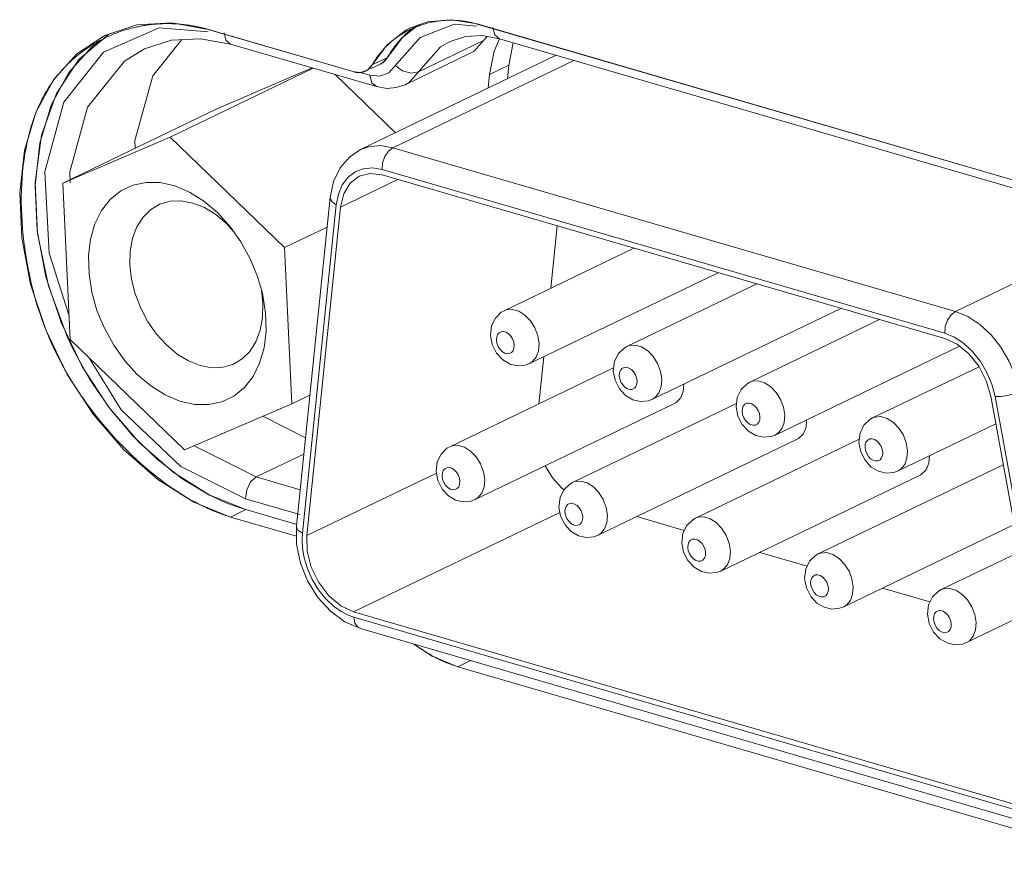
# Model space of a CAD drawing. Header units: millimetres. Extents: x 3925 to 5043, y -86 to 778.
# Tile 116 of 256: x 4553.59 to 4557.79, y 118.08 to 121.65. Entities that reach past the tile are written whole.
import ezdxf

# ---------------------------------------------------------------- set-up
doc = ezdxf.new("R2010")
doc.units = ezdxf.units.MM
doc.header["$LTSCALE"] = 46.255
for name, color, linetype in [('792-87203-MODXF_CONTINUOUS_LINE', 7, 'CONTINUOUS'), ('85-005AGG408DXF_CONTINUOUS_LINE', 7, 'CONTINUOUS'), ('H30-IO-SHIELDXF_CONTINUOUS_LINE', 7, 'CONTINUOUS'), ('H30K-IO-LABEDXF_CONTINUOUS_LINE', 7, 'CONTINUOUS'), ('H30K-REAR-CODXF_CONTINUOUS_LINE', 7, 'CONTINUOUS'), ('LABEL-IO-H30DXF_CONTINUOUS_LINE', 7, 'CONTINUOUS')]:
    doc.layers.add(name, color=color, linetype=linetype)

msp = doc.modelspace()

# ---------------------------------------------------------------- linework, layer by layer
at = {"layer": '792-87203-MODXF_CONTINUOUS_LINE', "color": 7, "linetype": 'Continuous', "lineweight": 0}
for p, q in [((4555.8774, 121.5027), (4555.0437, 121.101)), ((4555.9527, 121.4808), (4555.1808, 121.1089)), ((4557.579, 120.4113), (4555.1808, 121.1089)), ((4557.5333, 120.3184), (4555.135, 121.016)), ((4555.136, 120.9929), (4557.5343, 120.2954)), ((4555.2022, 120.9737), (4554.9587, 120.8563)), ((4554.9143, 120.897), (4554.7705, 119.4971)), ((4554.9399, 120.8657), (4554.7961, 119.4659)), ((4554.8149, 119.4564), (4554.9587, 120.8563)), ((4555.8543, 120.5104), (4555.8816, 120.7761)), ((4558.2502, 120.7347), (4557.579, 120.4113)), ((4556.2085, 120.681), (4555.6553, 120.4145)), ((4556.5676, 120.5765), (4555.7638, 120.1893)), ((4556.7321, 120.5287), (4556.1789, 120.2622)), ((4557.0912, 120.4243), (4556.2874, 120.037)), ((4557.2556, 120.3764), (4556.7025, 120.1099)), ((4555.5968, 120.3094), (4555.6045, 120.2702)), ((4557.5967, 120.2632), (4556.811, 119.8847)), ((4555.8038, 120.0182), (4555.8243, 120.2184)), ((4556.1221, 120.1716), (4555.4237, 119.835)), ((4556.1204, 120.1571), (4556.1281, 120.1179)), ((4557.6794, 120.176), (4557.2261, 119.9576)), ((4557.7292, 120.0505), (4558.0075, 118.5279)), ((4558.0259, 118.5265), (4557.7477, 120.0491)), ((4556.3812, 120.0189), (4555.5322, 119.6098)), ((4556.6457, 120.0193), (4555.9473, 119.6827)), ((4556.644, 120.0048), (4556.6516, 119.9656)), ((4557.7507, 119.9329), (4557.3346, 119.7324)), ((4556.9048, 119.8666), (4556.0558, 119.4575)), ((4557.1693, 119.867), (4556.4709, 119.5304)), ((4557.1676, 119.8525), (4557.1752, 119.8133)), ((4555.3652, 119.73), (4555.3728, 119.6907)), ((4557.7827, 119.758), (4556.9945, 119.3781)), ((4555.3667, 119.7223), (4554.8149, 119.4564)), ((4557.4284, 119.7143), (4556.5794, 119.3052)), ((4555.8888, 119.5777), (4555.8964, 119.5384)), ((4555.8932, 119.5552), (4555.0136, 119.1314)), ((4556.4233, 119.4783), (4556.221, 119.5371)), ((4557.8293, 119.5029), (4557.103, 119.1529)), ((4556.4124, 119.4254), (4556.42, 119.3861)), ((4556.9469, 119.326), (4556.7446, 119.3848)), ((4557.8506, 119.3861), (4557.5181, 119.2259)), ((4556.936, 119.2731), (4556.9436, 119.2338)), ((4557.4704, 119.1737), (4557.2682, 119.2325)), ((4557.8338, 118.3111), (4555.0136, 119.1314)), ((4555.0146, 119.1083), (4557.8349, 118.288)), ((4557.4596, 119.1208), (4557.4672, 119.0816)), ((4557.8973, 119.1311), (4557.6266, 119.0006)), ((4554.9769, 119.0883), (4555.0427, 119.0599)), ((4555.0427, 119.0599), (4557.8629, 118.2396))]:
    msp.add_line(p, q, dxfattribs=at)
for points in [[(4555.1808, 121.1089), (4555.1287, 121.1177), (4555.0792, 121.1134), (4555.0437, 121.101)], [(4555.0437, 121.101), (4554.9961, 121.0693), (4554.957, 121.0237), (4554.9289, 120.9653), (4554.9143, 120.897)], [(4555.135, 121.016), (4555.1375, 121.0443), (4555.1471, 121.0719), (4555.1623, 121.0946), (4555.1808, 121.1089)], [(4555.135, 121.016), (4555.0941, 121.023), (4555.0552, 121.0196), (4555.0199, 121.006), (4554.9896, 120.9827), (4554.9656, 120.9506), (4554.9488, 120.9111), (4554.9399, 120.8657)], [(4554.9587, 120.8563), (4554.9721, 120.9127), (4554.9991, 120.9574), (4555.0382, 120.9873)], [(4555.0382, 120.9873), (4555.0844, 120.9991), (4555.136, 120.9929)], [(4554.9399, 120.8657), (4554.922, 120.8784), (4554.9143, 120.8926), (4554.9143, 120.897)], [(4555.6553, 120.4145), (4555.6435, 120.4077), (4555.618, 120.3833), (4555.6016, 120.3499), (4555.5968, 120.3094)], [(4555.8041, 120.2744), (4555.7988, 120.308), (4555.7862, 120.3411), (4555.7674, 120.3711), (4555.744, 120.3954), (4555.7178, 120.4122), (4555.6909, 120.42), (4555.6655, 120.4183), (4555.6553, 120.4145)], [(4557.5333, 120.3184), (4557.5358, 120.3467), (4557.5453, 120.3743), (4557.5605, 120.397), (4557.579, 120.4113)], [(4557.8519, 120.0684), (4557.8349, 120.1345), (4557.8082, 120.1987), (4557.773, 120.2587), (4557.7307, 120.3118), (4557.683, 120.3561), (4557.6317, 120.3897), (4557.579, 120.4113)], [(4555.6984, 120.2673), (4555.6963, 120.2807), (4555.6913, 120.2939), (4555.6838, 120.3059), (4555.6744, 120.3157), (4555.6639, 120.3224), (4555.6531, 120.3255), (4555.6429, 120.3248), (4555.6342, 120.3203), (4555.6276, 120.3125), (4555.6237, 120.3018), (4555.6228, 120.2893)], [(4557.7477, 120.0491), (4557.7343, 120.1009), (4557.7133, 120.1514), (4557.6856, 120.1985), (4557.6524, 120.2403), (4557.6149, 120.2751), (4557.5746, 120.3015), (4557.5333, 120.3184)], [(4555.6228, 120.2893), (4555.6249, 120.2758), (4555.6299, 120.2626), (4555.6374, 120.2506), (4555.6468, 120.2408), (4555.6573, 120.2341), (4555.6681, 120.231), (4555.6782, 120.2317), (4555.687, 120.2362), (4555.6935, 120.2441), (4555.6975, 120.2547), (4555.6984, 120.2673)], [(4555.7638, 120.1893), (4555.7755, 120.1966), (4555.792, 120.2163), (4555.8018, 120.243), (4555.8041, 120.2744)], [(4557.5343, 120.2954), (4557.5868, 120.2713), (4557.6361, 120.2312), (4557.6783, 120.1781), (4557.7102, 120.1163), (4557.7292, 120.0505)], [(4555.6045, 120.2702), (4555.6231, 120.2337), (4555.6497, 120.2052), (4555.6805, 120.1872), (4555.7128, 120.1797), (4555.7457, 120.1826), (4555.7638, 120.1892)], [(4556.1789, 120.2622), (4556.1671, 120.2554), (4556.1416, 120.231), (4556.1252, 120.1976), (4556.1204, 120.1571)], [(4556.3277, 120.1221), (4556.3224, 120.1557), (4556.3098, 120.1888), (4556.291, 120.2188), (4556.2676, 120.2431), (4556.2414, 120.2599), (4556.2145, 120.2677), (4556.1891, 120.266), (4556.1789, 120.2622)], [(4556.222, 120.115), (4556.2199, 120.1284), (4556.2148, 120.1417), (4556.2073, 120.1536), (4556.198, 120.1634), (4556.1875, 120.1701), (4556.1767, 120.1732), (4556.1665, 120.1725), (4556.1578, 120.168), (4556.1512, 120.1602), (4556.1473, 120.1495), (4556.1464, 120.137)], [(4556.1281, 120.1179), (4556.1467, 120.0815), (4556.1733, 120.0529), (4556.2041, 120.0349), (4556.2363, 120.0274), (4556.2693, 120.0303), (4556.2874, 120.0369)], [(4556.1464, 120.137), (4556.1485, 120.1235), (4556.1535, 120.1103), (4556.161, 120.0983), (4556.1704, 120.0885), (4556.1809, 120.0818), (4556.1917, 120.0787), (4556.2018, 120.0794), (4556.2106, 120.0839), (4556.2171, 120.0918), (4556.2211, 120.1024), (4556.222, 120.115)], [(4556.2874, 120.037), (4556.2991, 120.0443), (4556.3155, 120.064), (4556.3253, 120.0907), (4556.3277, 120.1221)], [(4556.7025, 120.1099), (4556.6907, 120.1032), (4556.6652, 120.0787), (4556.6488, 120.0453), (4556.644, 120.0048)], [(4556.8513, 119.9698), (4556.8459, 120.0034), (4556.8334, 120.0366), (4556.8146, 120.0665), (4556.7912, 120.0908), (4556.765, 120.1076), (4556.7381, 120.1154), (4556.7127, 120.1137), (4556.7025, 120.1099)], [(4556.3812, 120.0189), (4556.3868, 120.022), (4556.4065, 120.0414), (4556.4185, 120.0697), (4556.4212, 120.1014)], [(4557.7477, 120.0491), (4557.7726, 120.0492), (4557.8011, 120.053), (4557.829, 120.0597), (4557.8519, 120.0684)], [(4556.7456, 119.9627), (4556.7435, 119.9761), (4556.7384, 119.9894), (4556.7309, 120.0013), (4556.7216, 120.0111), (4556.711, 120.0178), (4556.7003, 120.0209), (4556.6901, 120.0202), (4556.6814, 120.0158), (4556.6748, 120.0079), (4556.6709, 119.9972), (4556.67, 119.9847)], [(4556.67, 119.9847), (4556.6721, 119.9712), (4556.6771, 119.958), (4556.6846, 119.946), (4556.694, 119.9363), (4556.7045, 119.9295), (4556.7153, 119.9264), (4556.7254, 119.9271), (4556.7342, 119.9316), (4556.7407, 119.9395), (4556.7446, 119.9501), (4556.7456, 119.9627)], [(4556.6516, 119.9656), (4556.6702, 119.9292), (4556.6969, 119.9007), (4556.7276, 119.8826), (4556.7599, 119.8751), (4556.7929, 119.878), (4556.811, 119.8846)], [(4556.811, 119.8847), (4556.8227, 119.892), (4556.8391, 119.9117), (4556.8489, 119.9384), (4556.8513, 119.9698)], [(4556.9048, 119.8666), (4556.9104, 119.8697), (4556.9301, 119.8891), (4556.9421, 119.9174), (4556.9448, 119.9491)], [(4557.2261, 119.9576), (4557.2143, 119.9509), (4557.1888, 119.9264), (4557.1724, 119.893), (4557.1676, 119.8525)], [(4557.3749, 119.8175), (4557.3695, 119.8511), (4557.357, 119.8843), (4557.3382, 119.9142), (4557.3148, 119.9386), (4557.2885, 119.9553), (4557.2616, 119.9631), (4557.2363, 119.9614), (4557.2261, 119.9576)], [(4557.2692, 119.8104), (4557.2671, 119.8238), (4557.262, 119.8371), (4557.2545, 119.8491), (4557.2451, 119.8588), (4557.2346, 119.8655), (4557.2239, 119.8686), (4557.2137, 119.8679), (4557.205, 119.8635), (4557.1984, 119.8556), (4557.1945, 119.8449), (4557.1936, 119.8324)], [(4555.4237, 119.835), (4555.4119, 119.8283), (4555.3864, 119.8038), (4555.37, 119.7705), (4555.3652, 119.73)], [(4555.5725, 119.6949), (4555.5671, 119.7286), (4555.5546, 119.7617), (4555.5358, 119.7916), (4555.5124, 119.816), (4555.4861, 119.8327), (4555.4592, 119.8406), (4555.4339, 119.8388), (4555.4237, 119.835)], [(4557.1752, 119.8133), (4557.1938, 119.7769), (4557.2205, 119.7484), (4557.2512, 119.7303), (4557.2835, 119.7228), (4557.3165, 119.7257), (4557.3346, 119.7324)], [(4557.1936, 119.8324), (4557.1957, 119.8189), (4557.2007, 119.8057), (4557.2082, 119.7937), (4557.2176, 119.784), (4557.2281, 119.7772), (4557.2389, 119.7741), (4557.249, 119.7748), (4557.2577, 119.7793), (4557.2643, 119.7872), (4557.2682, 119.7978), (4557.2692, 119.8104)], [(4557.3346, 119.7324), (4557.3463, 119.7398), (4557.3627, 119.7595), (4557.3725, 119.7861), (4557.3749, 119.8175)], [(4557.4284, 119.7143), (4557.434, 119.7174), (4557.4537, 119.7368), (4557.4657, 119.7651), (4557.4684, 119.7969)], [(4555.4668, 119.6878), (4555.4646, 119.7012), (4555.4596, 119.7145), (4555.4521, 119.7265), (4555.4427, 119.7362), (4555.4322, 119.7429), (4555.4215, 119.7461), (4555.4113, 119.7454), (4555.4026, 119.7409), (4555.396, 119.733), (4555.3921, 119.7224), (4555.3912, 119.7098)], [(4555.8305, 119.7536), (4555.8618, 119.7024), (4555.9015, 119.6578), (4555.9099, 119.6515)], [(4555.3728, 119.6907), (4555.3914, 119.6543), (4555.4181, 119.6258), (4555.4488, 119.6078), (4555.4811, 119.6002), (4555.514, 119.6032), (4555.5322, 119.6098)], [(4555.3912, 119.7098), (4555.3933, 119.6964), (4555.3983, 119.6831), (4555.4058, 119.6711), (4555.4152, 119.6614), (4555.4257, 119.6547), (4555.4365, 119.6515), (4555.4466, 119.6523), (4555.4553, 119.6567), (4555.4619, 119.6646), (4555.4658, 119.6753), (4555.4668, 119.6878)], [(4555.5322, 119.6098), (4555.5439, 119.6172), (4555.5603, 119.6369), (4555.5701, 119.6635), (4555.5725, 119.6949)], [(4556.0961, 119.5426), (4556.0907, 119.5763), (4556.0782, 119.6094), (4556.0594, 119.6393), (4556.036, 119.6637), (4556.0097, 119.6805), (4555.9828, 119.6883), (4555.9574, 119.6865), (4555.9473, 119.6828)], [(4555.9473, 119.6828), (4555.9355, 119.676), (4555.9099, 119.6515), (4555.8936, 119.6182), (4555.8888, 119.5777)], [(4555.9904, 119.5355), (4555.9882, 119.549), (4555.9832, 119.5622), (4555.9757, 119.5742), (4555.9663, 119.5839), (4555.9558, 119.5907), (4555.9451, 119.5938), (4555.9349, 119.5931), (4555.9262, 119.5886), (4555.9196, 119.5807), (4555.9157, 119.5701), (4555.9148, 119.5575)], [(4555.8964, 119.5384), (4555.915, 119.502), (4555.9417, 119.4735), (4555.9724, 119.4555), (4556.0047, 119.4479), (4556.0376, 119.4509), (4556.0558, 119.4575)], [(4555.9148, 119.5575), (4555.9169, 119.5441), (4555.9219, 119.5308), (4555.9294, 119.5188), (4555.9388, 119.5091), (4555.9493, 119.5024), (4555.9601, 119.4993), (4555.9702, 119.5), (4555.9789, 119.5044), (4555.9855, 119.5123), (4555.9894, 119.523), (4555.9904, 119.5355)], [(4556.0558, 119.4575), (4556.0674, 119.4649), (4556.0839, 119.4846), (4556.0937, 119.5112), (4556.0961, 119.5426)], [(4556.4709, 119.5305), (4556.4591, 119.5237), (4556.4335, 119.4992), (4556.4172, 119.4659), (4556.4124, 119.4254)], [(4556.6196, 119.3903), (4556.6143, 119.424), (4556.6018, 119.4571), (4556.583, 119.4871), (4556.5596, 119.5114), (4556.5333, 119.5282), (4556.5064, 119.536), (4556.481, 119.5342), (4556.4709, 119.5305)], [(4554.7705, 119.4971), (4554.7709, 119.4191), (4554.7871, 119.3393), (4554.8178, 119.2628), (4554.8611, 119.193), (4554.9151, 119.1337), (4554.9769, 119.0883)], [(4554.7961, 119.4659), (4554.7783, 119.4785), (4554.7706, 119.4928), (4554.7705, 119.4971)], [(4554.7961, 119.4659), (4554.7947, 119.4385), (4554.7966, 119.4027), (4554.8036, 119.3611), (4554.8171, 119.3158), (4554.8376, 119.2694), (4554.8641, 119.2255), (4554.8952, 119.1868), (4554.9283, 119.1554), (4554.9609, 119.1323), (4554.9903, 119.1171), (4555.0146, 119.1083)], [(4555.0136, 119.1314), (4554.9589, 119.1568), (4554.908, 119.1996), (4554.865, 119.256), (4554.8336, 119.3213), (4554.8164, 119.39), (4554.8149, 119.4564)], [(4556.514, 119.3832), (4556.5118, 119.3967), (4556.5068, 119.4099), (4556.4993, 119.4219), (4556.4899, 119.4317), (4556.4794, 119.4384), (4556.4687, 119.4415), (4556.4585, 119.4408), (4556.4498, 119.4363), (4556.4432, 119.4284), (4556.4393, 119.4178), (4556.4383, 119.4052)], [(4556.4383, 119.4052), (4556.4405, 119.3918), (4556.4455, 119.3785), (4556.453, 119.3666), (4556.4624, 119.3568), (4556.4729, 119.3501), (4556.4837, 119.347), (4556.4938, 119.3477), (4556.5025, 119.3521), (4556.5091, 119.36), (4556.513, 119.3707), (4556.514, 119.3832)], [(4556.42, 119.3861), (4556.4386, 119.3497), (4556.4653, 119.3212), (4556.496, 119.3032), (4556.5283, 119.2957), (4556.5612, 119.2986), (4556.5794, 119.3052)], [(4556.5794, 119.3052), (4556.591, 119.3126), (4556.6075, 119.3323), (4556.6173, 119.3589), (4556.6196, 119.3903)], [(4556.9945, 119.3782), (4556.9827, 119.3714), (4556.9571, 119.347), (4556.9407, 119.3136), (4556.936, 119.2731)], [(4557.1432, 119.238), (4557.1379, 119.2717), (4557.1254, 119.3048), (4557.1066, 119.3348), (4557.0832, 119.3591), (4557.0569, 119.3759), (4557.03, 119.3837), (4557.0046, 119.3819), (4556.9945, 119.3782)], [(4557.0376, 119.2309), (4557.0354, 119.2444), (4557.0304, 119.2576), (4557.0229, 119.2696), (4557.0135, 119.2794), (4557.003, 119.2861), (4556.9922, 119.2892), (4556.9821, 119.2885), (4556.9734, 119.284), (4556.9668, 119.2761), (4556.9629, 119.2655), (4556.9619, 119.2529)], [(4556.9436, 119.2338), (4556.9622, 119.1974), (4556.9889, 119.1689), (4557.0196, 119.1509), (4557.0519, 119.1434), (4557.0848, 119.1463), (4557.1029, 119.1529)], [(4556.9619, 119.2529), (4556.9641, 119.2395), (4556.9691, 119.2262), (4556.9766, 119.2143), (4556.986, 119.2045), (4556.9965, 119.1978), (4557.0072, 119.1947), (4557.0174, 119.1954), (4557.0261, 119.1999), (4557.0327, 119.2077), (4557.0366, 119.2184), (4557.0376, 119.2309)], [(4557.103, 119.1529), (4557.1146, 119.1603), (4557.1311, 119.18), (4557.1409, 119.2066), (4557.1432, 119.238)], [(4557.5181, 119.2259), (4557.5062, 119.2191), (4557.4807, 119.1947), (4557.4643, 119.1613), (4557.4596, 119.1208)], [(4557.6668, 119.0858), (4557.6615, 119.1194), (4557.649, 119.1525), (4557.6302, 119.1825), (4557.6068, 119.2068), (4557.5805, 119.2236), (4557.5536, 119.2314), (4557.5282, 119.2297), (4557.5181, 119.2259)], [(4555.0146, 119.1083), (4555.0196, 119.0836), (4555.0312, 119.0662), (4555.0427, 119.0599)], [(4557.5611, 119.0786), (4557.559, 119.0921), (4557.554, 119.1053), (4557.5465, 119.1173), (4557.5371, 119.1271), (4557.5266, 119.1338), (4557.5158, 119.1369), (4557.5057, 119.1362), (4557.497, 119.1317), (4557.4904, 119.1238), (4557.4865, 119.1132), (4557.4855, 119.1006)], [(4557.4855, 119.1006), (4557.4877, 119.0872), (4557.4927, 119.074), (4557.5002, 119.062), (4557.5096, 119.0522), (4557.5201, 119.0455), (4557.5308, 119.0424), (4557.541, 119.0431), (4557.5497, 119.0476), (4557.5563, 119.0554), (4557.5602, 119.0661), (4557.5611, 119.0786)], [(4557.4672, 119.0816), (4557.4858, 119.0451), (4557.5125, 119.0166), (4557.5432, 118.9986), (4557.5755, 118.9911), (4557.6084, 118.994), (4557.6265, 119.0006)], [(4557.6266, 119.0006), (4557.6382, 119.008), (4557.6547, 119.0277), (4557.6645, 119.0544), (4557.6668, 119.0858)]]:
    msp.add_lwpolyline(points, dxfattribs=at)
at = {"layer": '85-005AGG408DXF_CONTINUOUS_LINE', "color": 7, "linetype": 'Continuous', "lineweight": 0}
for p, q in [((4554.4277, 121.273), (4554.8379, 121.4486)), ((4554.2318, 121.154), (4554.8412, 121.4477)), ((4554.9351, 121.4204), (4555.192, 121.1725)), ((4553.7746, 120.9583), (4554.4277, 121.273)), ((4553.7746, 120.9583), (4554.2318, 121.154)), ((4554.2318, 121.154), (4554.7197, 120.6834)), ((4553.8053, 120.2919), (4553.7746, 120.9583)), ((4554.4721, 120.7856), (4554.4261, 120.8242)), ((4554.4896, 120.7702), (4554.4331, 120.8325)), ((4554.5021, 120.7526), (4554.4721, 120.7856)), ((4554.5336, 120.708), (4554.4896, 120.7702)), ((4554.7197, 120.6834), (4554.9013, 120.7709)), ((4554.7197, 120.6834), (4554.7504, 120.017)), ((4554.6277, 120.4445), (4554.6209, 120.5035)), ((4554.2932, 119.8213), (4553.8053, 120.2919)), ((4554.7504, 120.017), (4554.8277, 120.0543)), ((4554.7504, 120.017), (4554.2932, 119.8213))]:
    msp.add_line(p, q, dxfattribs=at)
for points in [[(4554.4331, 120.8325), (4554.3752, 120.8815), (4554.3141, 120.9197), (4554.2517, 120.9461), (4554.1895, 120.9601), (4554.1294, 120.9611), (4554.0728, 120.9493), (4554.0215, 120.9248), (4553.9767, 120.8884), (4553.9397, 120.8411), (4553.9115, 120.7841), (4553.8929, 120.7191), (4553.8844, 120.6477), (4553.8862, 120.572), (4553.8982, 120.494), (4553.9202, 120.4158), (4553.9516, 120.3396), (4553.9914, 120.2674), (4554.0386, 120.2012), (4554.0919, 120.1428)], [(4554.1813, 120.8648), (4554.1497, 120.8453), (4554.1167, 120.8127), (4554.0906, 120.7715), (4554.0722, 120.7229), (4554.0621, 120.6683), (4554.0606, 120.6095), (4554.0677, 120.5481), (4554.0831, 120.4861), (4554.1066, 120.4253), (4554.1372, 120.3676), (4554.1741, 120.3148), (4554.2162, 120.2684)], [(4554.4261, 120.8242), (4554.3777, 120.8537), (4554.3282, 120.8733), (4554.2792, 120.8823), (4554.2322, 120.8806), (4554.1886, 120.8681), (4554.1813, 120.8648)], [(4554.625, 120.4893), (4554.6048, 120.5595), (4554.5734, 120.6358), (4554.5336, 120.708)], [(4554.0919, 120.1428), (4554.1498, 120.0938), (4554.2109, 120.0556), (4554.2733, 120.0292), (4554.3355, 120.0152), (4554.3956, 120.0142), (4554.4522, 120.0261), (4554.5035, 120.0505), (4554.5483, 120.0869), (4554.5853, 120.1342), (4554.6135, 120.1912), (4554.6321, 120.2562), (4554.6406, 120.3276), (4554.6388, 120.4033), (4554.6267, 120.4813), (4554.625, 120.4893)], [(4554.5069, 120.1892), (4554.5386, 120.2087), (4554.5716, 120.2412), (4554.5976, 120.2824), (4554.616, 120.3311), (4554.6261, 120.3857), (4554.6277, 120.4445)], [(4554.2162, 120.2684), (4554.2621, 120.2298), (4554.3106, 120.2003), (4554.3601, 120.1807), (4554.4091, 120.1717), (4554.4561, 120.1734), (4554.4997, 120.1859), (4554.5069, 120.1892)]]:
    msp.add_lwpolyline(points, dxfattribs=at)
at = {"layer": 'H30-IO-SHIELDXF_CONTINUOUS_LINE', "color": 7, "linetype": 'Continuous', "lineweight": 0}
for p, q in [((4555.6356, 121.573), (4555.6131, 121.52)), ((4555.694, 121.556), (4555.6751, 121.4603)), ((4555.6131, 121.52), (4555.5935, 121.4209)), ((4555.6751, 121.4603), (4555.5935, 121.4209)), ((4555.6692, 121.4024), (4555.6751, 121.4603)), ((4555.5875, 121.363), (4555.5935, 121.4209))]:
    msp.add_line(p, q, dxfattribs=at)
at = {"layer": 'H30K-IO-LABEDXF_CONTINUOUS_LINE', "color": 7, "linetype": 'Continuous', "lineweight": 0}
for p, q in [((4555.327, 121.6395), (4555.3398, 121.6426)), ((4555.4322, 121.6522), (4555.4488, 121.6516)), ((4555.5269, 121.6396), (4555.5404, 121.636)), ((4555.5404, 121.636), (4557.9387, 120.9384)), ((4554.3914, 121.6137), (4555.016, 121.4321)), ((4555.1148, 121.4958), (4555.1227, 121.5064)), ((4555.1227, 121.5064), (4555.131, 121.5167)), ((4555.131, 121.5167), (4555.1396, 121.5267)), ((4554.7707, 119.4536), (4554.4899, 119.5353)), ((4558.2785, 118.0769), (4555.4583, 118.8972))]:
    msp.add_line(p, q, dxfattribs=at)
for points in [[(4553.9553, 121.5772), (4553.9636, 121.5811), (4553.972, 121.5849), (4553.9804, 121.5886), (4553.9889, 121.5921), (4553.9974, 121.5955), (4554.006, 121.5988), (4554.0146, 121.602), (4554.0233, 121.605), (4554.032, 121.6079), (4554.0408, 121.6106), (4554.0496, 121.6133), (4554.0585, 121.6158), (4554.0674, 121.6182), (4554.0764, 121.6204), (4554.0854, 121.6225)], [(4554.0854, 121.6225), (4554.0903, 121.6236), (4554.0953, 121.6247), (4554.1003, 121.6257), (4554.1053, 121.6267), (4554.1103, 121.6276), (4554.1153, 121.6285), (4554.1203, 121.6294), (4554.1254, 121.6302)], [(4554.1254, 121.6302), (4554.1314, 121.6311), (4554.1375, 121.632), (4554.1436, 121.6328), (4554.1497, 121.6335), (4554.1558, 121.6342), (4554.1619, 121.6348), (4554.168, 121.6354), (4554.1742, 121.6359), (4554.1803, 121.6363), (4554.1865, 121.6367)], [(4554.1865, 121.6367), (4554.193, 121.637), (4554.1996, 121.6373), (4554.2061, 121.6375), (4554.2127, 121.6376), (4554.2193, 121.6377), (4554.2258, 121.6376), (4554.2324, 121.6376), (4554.239, 121.6374), (4554.2456, 121.6372), (4554.2522, 121.6369), (4554.2588, 121.6365), (4554.2655, 121.6361)], [(4554.2655, 121.6361), (4554.2716, 121.6356), (4554.2777, 121.635), (4554.2838, 121.6345), (4554.29, 121.6338), (4554.2961, 121.6331), (4554.3022, 121.6323), (4554.3084, 121.6314), (4554.3145, 121.6305), (4554.3206, 121.6296), (4554.3267, 121.6285), (4554.3329, 121.6274), (4554.339, 121.6263)], [(4554.339, 121.6263), (4554.3433, 121.6254), (4554.3477, 121.6245), (4554.352, 121.6236), (4554.3563, 121.6227), (4554.3606, 121.6217), (4554.3649, 121.6207), (4554.3692, 121.6196), (4554.3736, 121.6185)], [(4554.3736, 121.6185), (4554.3765, 121.6178), (4554.3795, 121.617), (4554.3825, 121.6162), (4554.3854, 121.6154), (4554.3884, 121.6146), (4554.3914, 121.6137)], [(4555.2419, 121.6064), (4555.2457, 121.6084), (4555.2494, 121.6103), (4555.2532, 121.6121), (4555.257, 121.614), (4555.2608, 121.6158), (4555.2646, 121.6175), (4555.2684, 121.6192), (4555.2723, 121.6209), (4555.2762, 121.6225), (4555.2801, 121.6241)], [(4555.2801, 121.6241), (4555.2843, 121.6257), (4555.2885, 121.6273), (4555.2927, 121.6289), (4555.2969, 121.6304), (4555.3011, 121.6318), (4555.3054, 121.6332), (4555.3097, 121.6346), (4555.314, 121.6359), (4555.3183, 121.6371), (4555.3226, 121.6383), (4555.327, 121.6395)], [(4555.3398, 121.6426), (4555.3454, 121.6438), (4555.3511, 121.6449), (4555.3567, 121.646), (4555.3624, 121.647), (4555.3682, 121.6479), (4555.3739, 121.6487), (4555.3797, 121.6494), (4555.3854, 121.65), (4555.3912, 121.6506), (4555.397, 121.6511), (4555.4029, 121.6515), (4555.4087, 121.6518), (4555.4146, 121.652), (4555.4204, 121.6521), (4555.4263, 121.6522), (4555.4322, 121.6522)], [(4555.4488, 121.6516), (4555.454, 121.6513), (4555.4592, 121.6509), (4555.4644, 121.6505), (4555.4696, 121.6499), (4555.4748, 121.6493), (4555.48, 121.6487), (4555.4852, 121.648), (4555.4904, 121.6472), (4555.4957, 121.6463), (4555.5009, 121.6454), (4555.5061, 121.6444), (4555.5113, 121.6433), (4555.5165, 121.6421), (4555.5217, 121.6409), (4555.5269, 121.6396)], [(4553.8495, 121.5121), (4553.8566, 121.5174), (4553.8638, 121.5227), (4553.871, 121.5279), (4553.8783, 121.5329), (4553.8857, 121.5378), (4553.8932, 121.5427), (4553.9007, 121.5474), (4553.9083, 121.552), (4553.916, 121.5565), (4553.9238, 121.5609), (4553.9316, 121.5651), (4553.9394, 121.5693), (4553.9474, 121.5733), (4553.9553, 121.5772)], [(4555.1396, 121.5267), (4555.1432, 121.5305), (4555.1467, 121.5344), (4555.1504, 121.5381), (4555.1541, 121.5418), (4555.1578, 121.5455), (4555.1616, 121.5491), (4555.1655, 121.5526), (4555.1694, 121.5561), (4555.1733, 121.5596), (4555.1773, 121.5629), (4555.1813, 121.5662), (4555.1854, 121.5695), (4555.1895, 121.5727), (4555.1936, 121.5758), (4555.1978, 121.5789)], [(4555.1978, 121.5789), (4555.2013, 121.5814), (4555.2049, 121.5839), (4555.2085, 121.5863), (4555.2121, 121.5887), (4555.2157, 121.5911), (4555.2194, 121.5934), (4555.2231, 121.5957), (4555.2268, 121.5979), (4555.2306, 121.6001), (4555.2343, 121.6022), (4555.2381, 121.6043), (4555.2419, 121.6064)], [(4553.6816, 121.3078), (4553.687, 121.3184), (4553.6926, 121.3288), (4553.6983, 121.3392), (4553.7043, 121.3493), (4553.7105, 121.3594), (4553.7168, 121.3692), (4553.7233, 121.3789), (4553.73, 121.3885), (4553.7369, 121.3979), (4553.7439, 121.4071), (4553.7511, 121.4162), (4553.7585, 121.4251), (4553.766, 121.4338), (4553.7737, 121.4424), (4553.7815, 121.4508), (4553.7895, 121.4591), (4553.7976, 121.4672), (4553.8059, 121.4751), (4553.8144, 121.4828), (4553.8229, 121.4904), (4553.8317, 121.4978), (4553.8405, 121.505), (4553.8495, 121.5121)], [(4555.0931, 121.462), (4555.0949, 121.4652), (4555.0968, 121.4684), (4555.0987, 121.4715), (4555.1006, 121.4747), (4555.1025, 121.4778), (4555.1045, 121.4808), (4555.1065, 121.4839), (4555.1085, 121.4869), (4555.1106, 121.4899), (4555.1126, 121.4929), (4555.1148, 121.4958)], [(4555.0438, 121.4298), (4555.0458, 121.43), (4555.0477, 121.4303), (4555.0495, 121.4307), (4555.0514, 121.4311), (4555.0533, 121.4316), (4555.0551, 121.4321), (4555.0569, 121.4327), (4555.0587, 121.4333), (4555.0605, 121.434), (4555.0623, 121.4347), (4555.064, 121.4354), (4555.0657, 121.4363), (4555.0674, 121.4371), (4555.069, 121.438), (4555.0707, 121.439), (4555.0723, 121.44), (4555.0739, 121.4411), (4555.0754, 121.4421), (4555.0769, 121.4433), (4555.0784, 121.4445), (4555.0798, 121.4457), (4555.0812, 121.447), (4555.0826, 121.4483), (4555.0839, 121.4497), (4555.0852, 121.4511), (4555.0865, 121.4525), (4555.0877, 121.454), (4555.0889, 121.4555), (4555.09, 121.4571), (4555.0911, 121.4587), (4555.0921, 121.4604), (4555.0931, 121.462)], [(4555.016, 121.4321), (4555.0173, 121.4317), (4555.0185, 121.4314), (4555.0198, 121.4311), (4555.0211, 121.4308), (4555.0223, 121.4305), (4555.0236, 121.4303), (4555.0249, 121.4301), (4555.0262, 121.4299), (4555.0274, 121.4297), (4555.0287, 121.4296), (4555.03, 121.4295), (4555.0313, 121.4294), (4555.0325, 121.4293), (4555.0338, 121.4293), (4555.0351, 121.4293), (4555.0363, 121.4293), (4555.0376, 121.4293), (4555.0389, 121.4293), (4555.0401, 121.4294), (4555.0414, 121.4295), (4555.0426, 121.4296), (4555.0438, 121.4298)], [(4553.7294, 120.269), (4553.718, 120.2947), (4553.7071, 120.3208), (4553.6967, 120.3472), (4553.6868, 120.374), (4553.6774, 120.4009), (4553.6686, 120.4281), (4553.6602, 120.4555), (4553.6524, 120.4832), (4553.6451, 120.5109), (4553.6383, 120.5388), (4553.632, 120.5668), (4553.6263, 120.5949), (4553.621, 120.623), (4553.6163, 120.6512), (4553.6122, 120.6793), (4553.6085, 120.7075), (4553.6054, 120.7356), (4553.6028, 120.7636), (4553.6007, 120.7915), (4553.5992, 120.8193), (4553.5982, 120.8469), (4553.5977, 120.8744), (4553.5977, 120.9016), (4553.5983, 120.9286), (4553.5995, 120.9554), (4553.6011, 120.9818), (4553.6033, 121.008), (4553.6061, 121.0338), (4553.6094, 121.0592), (4553.6132, 121.0843), (4553.6176, 121.1089), (4553.6225, 121.1331), (4553.6279, 121.1569), (4553.634, 121.1801), (4553.6405, 121.2029), (4553.6476, 121.225), (4553.6553, 121.2466), (4553.6635, 121.2676), (4553.6723, 121.288), (4553.6816, 121.3078)], [(4553.7933, 120.1459), (4553.7883, 120.1546), (4553.7834, 120.1632), (4553.7785, 120.1719), (4553.7737, 120.1807), (4553.7689, 120.1894), (4553.7643, 120.1982), (4553.7597, 120.207), (4553.7551, 120.2158), (4553.7507, 120.2246), (4553.7463, 120.2334), (4553.7419, 120.2423), (4553.7377, 120.2512), (4553.7335, 120.2601), (4553.7294, 120.269)], [(4554.3849, 119.5753), (4554.365, 119.5849), (4554.345, 119.5951), (4554.325, 119.606), (4554.3051, 119.6174), (4554.2851, 119.6294), (4554.2652, 119.642), (4554.2453, 119.6552), (4554.2255, 119.6689), (4554.2058, 119.6831), (4554.1861, 119.6978), (4554.1666, 119.7131), (4554.1472, 119.7288), (4554.1279, 119.745), (4554.1088, 119.7616), (4554.0898, 119.7787), (4554.071, 119.7962), (4554.0524, 119.8142), (4554.034, 119.8325), (4554.0159, 119.8512), (4553.9979, 119.8703), (4553.9803, 119.8898), (4553.9629, 119.9096), (4553.9458, 119.9297), (4553.9289, 119.9501), (4553.9124, 119.9709), (4553.8962, 119.9919), (4553.8804, 120.0132), (4553.8649, 120.0347), (4553.8498, 120.0565), (4553.8351, 120.0786), (4553.8207, 120.1008), (4553.8068, 120.1233), (4553.7933, 120.1459)], [(4554.4899, 119.5353), (4554.4825, 119.5375), (4554.4751, 119.5398), (4554.4676, 119.5422), (4554.4602, 119.5447), (4554.4527, 119.5474), (4554.4452, 119.5501), (4554.4377, 119.5529), (4554.4302, 119.5558), (4554.4227, 119.5588), (4554.4151, 119.5619), (4554.4076, 119.5651), (4554.4, 119.5684), (4554.3925, 119.5718), (4554.3849, 119.5753)], [(4555.4583, 118.8972), (4555.4504, 118.8996), (4555.4425, 118.9021), (4555.4346, 118.9049), (4555.4266, 118.9078), (4555.4187, 118.9108), (4555.4107, 118.9141), (4555.4027, 118.9175), (4555.3947, 118.921), (4555.3866, 118.9247), (4555.3786, 118.9286), (4555.3705, 118.9326), (4555.3625, 118.9368), (4555.3544, 118.9412), (4555.3464, 118.9457), (4555.3384, 118.9503), (4555.3303, 118.9551), (4555.3223, 118.96), (4555.3143, 118.9651), (4555.3062, 118.9703), (4555.2983, 118.9756), (4555.2903, 118.9811), (4555.2823, 118.9867), (4555.2744, 118.9924)]]:
    msp.add_lwpolyline(points, dxfattribs=at)
at = {"layer": 'H30K-REAR-CODXF_CONTINUOUS_LINE', "color": 7, "linetype": 'Continuous', "lineweight": 0}
for p, q in [((4553.9481, 121.5166), (4554.1854, 121.6191)), ((4554.1854, 121.6191), (4554.3936, 121.6034)), ((4555.2972, 121.5789), (4555.4421, 121.6356)), ((4555.4421, 121.6356), (4555.5396, 121.6272)), ((4555.6078, 121.6214), (4555.616, 121.5899)), ((4554.4617, 121.5983), (4554.4699, 121.5668)), ((4555.1638, 121.4284), (4555.2972, 121.5789)), ((4555.4915, 121.5834), (4555.425, 121.5622)), ((4555.5624, 121.5865), (4555.4915, 121.5834)), ((4555.6358, 121.573), (4555.5624, 121.5865)), ((4555.5826, 121.5828), (4555.5674, 121.5655)), ((4555.616, 121.5899), (4555.6358, 121.573)), ((4554.2372, 121.5671), (4554.1223, 121.5301)), ((4554.2814, 121.5694), (4554.1579, 121.4152)), ((4554.3611, 121.5733), (4554.2372, 121.5671)), ((4554.4898, 121.5499), (4554.3611, 121.5733)), ((4554.4699, 121.5668), (4554.4898, 121.5499)), ((4554.4898, 121.5499), (4555.1114, 121.3691)), ((4555.2502, 121.3873), (4555.3847, 121.5386)), ((4555.2898, 121.4318), (4555.5674, 121.5655)), ((4555.3847, 121.5386), (4555.425, 121.5622)), ((4555.5674, 121.5655), (4555.5278, 121.521)), ((4555.6358, 121.573), (4558.0341, 120.8754)), ((4554.0378, 121.478), (4554.1223, 121.5301)), ((4555.2335, 121.3774), (4555.511, 121.5112)), ((4555.5278, 121.521), (4555.511, 121.5112)), ((4555.1914, 121.4595), (4555.2226, 121.437)), ((4555.0399, 121.4301), (4555.0834, 121.4175)), ((4555.0834, 121.4175), (4555.1263, 121.4138)), ((4555.1263, 121.4138), (4555.1638, 121.4284)), ((4555.2226, 121.437), (4555.2587, 121.4269)), ((4555.2587, 121.4269), (4555.2898, 121.4318)), ((4555.1548, 121.3617), (4555.1114, 121.3691)), ((4555.2335, 121.3774), (4555.2502, 121.3873)), ((4553.8065, 120.9598), (4553.8044, 121.0062)), ((4554.6275, 119.9644), (4554.8092, 119.8734)), ((4554.5989, 119.7059), (4554.3377, 119.8368)), ((4554.5989, 119.7059), (4554.802, 119.8038)), ((4554.5531, 119.613), (4554.2774, 119.7501)), ((4554.5748, 119.6848), (4554.5989, 119.7059)), ((4554.7864, 119.6514), (4554.5989, 119.7059)), ((4554.7846, 119.5457), (4554.5531, 119.613))]:
    msp.add_line(p, q, dxfattribs=at)
for points in [[(4553.6985, 121.0059), (4553.779, 121.3034), (4553.9481, 121.5166)], [(4553.8044, 121.0062), (4553.8803, 121.2814), (4554.0378, 121.478)], [(4554.1579, 121.4152), (4554.082, 121.1399), (4554.0835, 121.1071)], [(4555.0834, 121.4175), (4555.0915, 121.386), (4555.1114, 121.3691)], [(4555.2335, 121.3774), (4555.1958, 121.3648), (4555.1548, 121.3617)], [(4553.8004, 120.3973), (4553.716, 120.6603), (4553.6985, 121.0059)], [(4554.2774, 119.7501), (4554.0237, 119.9926), (4553.8887, 120.2114)], [(4554.5531, 119.613), (4554.5581, 119.6508), (4554.5748, 119.6848)]]:
    msp.add_lwpolyline(points, dxfattribs=at)
at = {"layer": 'LABEL-IO-H30DXF_CONTINUOUS_LINE', "color": 7, "linetype": 'Continuous', "lineweight": 0}
for p, q in [((4555.2216, 121.5787), (4555.2895, 121.6314)), ((4555.2565, 121.6198), (4555.3292, 121.6453)), ((4555.3292, 121.6453), (4555.432, 121.6544)), ((4555.432, 121.6544), (4555.5404, 121.6361)), ((4555.5404, 121.6361), (4557.9386, 120.9385)), ((4553.899, 121.54), (4553.9591, 121.5796)), ((4554.3943, 121.613), (4555.016, 121.4322)), ((4555.1584, 121.4936), (4555.2216, 121.5787)), ((4555.0931, 121.4622), (4555.1563, 121.5472)), ((4555.1584, 121.4936), (4555.0931, 121.4622)), ((4555.1302, 121.4665), (4555.0894, 121.4468)), ((4553.9697, 120.0047), (4553.8574, 120.1771)), ((4554.5552, 119.5669), (4554.4899, 119.5354)), ((4554.7724, 119.5037), (4554.5552, 119.5669)), ((4554.7724, 119.5037), (4554.5552, 119.5669)), ((4554.7707, 119.4537), (4554.4899, 119.5354)), ((4555.5122, 118.9233), (4555.4583, 118.8973)), ((4558.2785, 118.077), (4555.4583, 118.8973))]:
    msp.add_line(p, q, dxfattribs=at)
for points in [[(4553.9537, 121.5877), (4554.0902, 121.6322), (4554.2388, 121.6408), (4554.3943, 121.613)], [(4555.1563, 121.5472), (4555.236, 121.6091), (4555.2565, 121.6198)], [(4555.2213, 121.5784), (4555.2276, 121.5847), (4555.2354, 121.5921), (4555.2433, 121.5993), (4555.2514, 121.6062), (4555.2597, 121.6128), (4555.2694, 121.62)], [(4554.4899, 119.5354), (4554.3328, 119.5986), (4554.1794, 119.6949), (4554.035, 119.8212), (4553.9044, 119.9732), (4553.7921, 120.1456), (4553.702, 120.3326), (4553.637, 120.5279), (4553.5995, 120.7247), (4553.5907, 120.9164), (4553.6109, 121.0964), (4553.6594, 121.2587), (4553.7345, 121.3976), (4553.8337, 121.5086), (4553.9537, 121.5877)], [(4553.7947, 120.3005), (4553.7132, 120.52), (4553.6665, 120.7431), (4553.6565, 120.9603), (4553.6837, 121.162), (4553.7469, 121.3393), (4553.8433, 121.4846), (4553.9688, 121.5915)], [(4555.1737, 121.5187), (4555.18, 121.528), (4555.1875, 121.5386), (4555.1954, 121.5488), (4555.2035, 121.5588), (4555.2119, 121.5683), (4555.2213, 121.5784)], [(4553.8574, 120.1771), (4553.7673, 120.3641), (4553.7024, 120.5594), (4553.6648, 120.7562), (4553.656, 120.9479), (4553.6762, 121.1279), (4553.7247, 121.2902), (4553.7998, 121.4291), (4553.899, 121.54)], [(4555.1302, 121.4665), (4555.1386, 121.4714), (4555.1584, 121.4936)], [(4555.1584, 121.4936), (4555.1558, 121.4894), (4555.1529, 121.4852), (4555.1497, 121.4813), (4555.1462, 121.4777), (4555.1426, 121.4744), (4555.1385, 121.4713)], [(4555.1584, 121.4936), (4555.1603, 121.4969), (4555.1632, 121.5019), (4555.1651, 121.5051), (4555.1681, 121.51), (4555.1701, 121.5132), (4555.1737, 121.5187)], [(4555.0649, 121.435), (4555.0733, 121.4399), (4555.0931, 121.4622)], [(4555.1385, 121.4713), (4555.1367, 121.4701), (4555.1349, 121.469), (4555.1331, 121.468), (4555.1313, 121.467), (4555.1291, 121.4659), (4555.127, 121.465)], [(4555.016, 121.4322), (4555.0466, 121.4295), (4555.0649, 121.435)], [(4553.8148, 120.258), (4553.8097, 120.2685), (4553.8063, 120.2756), (4553.8029, 120.2827), (4553.7996, 120.2898), (4553.7947, 120.3005)], [(4554.4, 119.6291), (4554.2863, 119.6967), (4554.1766, 119.7812), (4554.0732, 119.8809), (4553.9754, 119.9971), (4553.89, 120.1218), (4553.8148, 120.258)], [(4554.5552, 119.5669), (4554.3981, 119.63), (4554.2447, 119.7264), (4554.1003, 119.8527), (4553.9697, 120.0047)], [(4554.5552, 119.5669), (4554.5314, 119.5742), (4554.5047, 119.5834), (4554.4779, 119.5936), (4554.4542, 119.6035), (4554.4275, 119.6156), (4554.4, 119.6291)], [(4555.4583, 118.8973), (4555.3487, 118.9424), (4555.2709, 118.9935)]]:
    msp.add_lwpolyline(points, dxfattribs=at)

doc.saveas('drawing.dxf')
